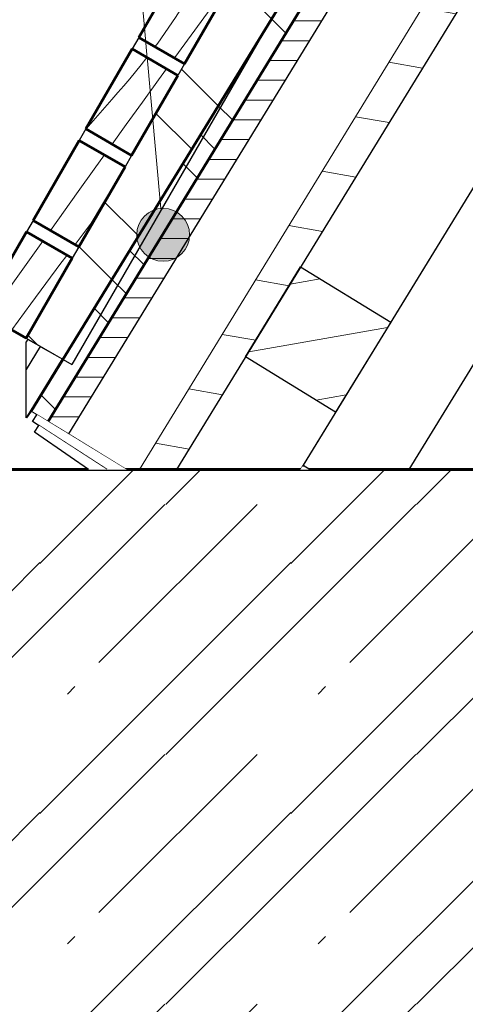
# Model space of a CAD drawing. Header units: millimetres. Extents: x 1798021 to 1815325, y -2500 to 6534.
# Tile 7 of 98: x 1800421 to 1800759, y 95 to 841. Entities that reach past the tile are written whole.
import ezdxf

# ---------------------------------------------------------------- set-up
doc = ezdxf.new("R2010")
doc.units = ezdxf.units.MM
doc.header["$MEASUREMENT"] = 0
doc.linetypes.add('Wipeout_Contour', pattern=[1000, 0, -1000])
for name, color, linetype in [('2 - ČÁRA HLAVNÍ.2D', 7, 'Continuous'), ('4 - OBKLADY VNĚJŠÍ.3D', 7, 'Continuous'), ('4 - PRVKY KLEMPÍŘSKÉ.3D', 7, 'Continuous'), ('4 - PRVKY ZÁMEČNICKÉ.3D', 7, 'Continuous'), ('4 - STŘEŠNÍ KRYTINA.3D', 7, 'Continuous'), ('6 - ROUBENKA - ZÁBRADLÍ.5D', 7, 'Continuous'), ('Konstrukce – Dělicí čáry vrstev', 7, 'Continuous'), ('Nové_4 - ZDIVO - STĚNY NOSNÉ.3D', 7, 'Continuous'), ('Nové_Konstrukce – Dělicí čáry vrstev', 7, 'Continuous'), ('Nové_Výplně – Řezové', 7, 'Continuous'), ('Výplně - Povrchové', 7, 'Continuous'), ('Výplně – Řezové', 7, 'Continuous')]:
    doc.layers.add(name, color=color, linetype=linetype)
doc.linetypes.add('ČÁRA PAROZÁBRANA', pattern='A,0,[1,A ŘEZ A-A´1.Shx,S=2.380952,R=0,X=0,Y=0.0075],-300,0', length=300)

# ---------------------------------------------------------------- blocks, each defined once
blk = doc.blocks.new('*X5', base_point=(1118812.4, 0))
at = {"layer": 'Nové_Výplně – Řezové', "color": 7, "linetype": 'Continuous', "lineweight": 0}
for p, q in [((1800101.29, 473.53), (1800127.76, 500)), ((1800151.89, 473.53), (1800178.36, 500)), ((1800307.76, 490), (1800317.76, 500)), ((1800358.36, 490), (1800368.36, 500)), ((1800481.29, 473.53), (1800507.76, 500)), ((1800531.89, 473.53), (1800558.36, 500)), ((1800671.29, 473.53), (1800697.76, 500)), ((1800721.89, 473.53), (1800748.36, 500)), ((1800861.29, 473.53), (1800887.76, 500)), ((1800056.59, 428.83), (1800101.29, 473.53)), ((1800056.59, 378.83), (1800151.29, 473.53)), ((1800101.26, 353.8), (1800220.99, 473.53)), ((1800436.59, 428.83), (1800481.29, 473.53)), ((1800436.59, 378.83), (1800531.29, 473.53)), ((1800481.26, 353.8), (1800600.99, 473.53)), ((1800626.59, 428.83), (1800671.29, 473.53)), ((1800626.59, 378.83), (1800721.29, 473.53)), ((1800671.26, 353.8), (1800790.99, 473.53)), ((1800816.59, 428.83), (1800861.29, 473.53)), ((1800816.59, 378.83), (1800896.49, 458.73)), ((1800046.49, 419.33), (1800056.59, 429.43)), ((1800101.29, 284.13), (1800246.49, 429.33)), ((1800411.49, 404.33), (1800436.59, 429.43)), ((1800481.29, 284.13), (1800626.59, 429.43)), ((1800671.29, 284.13), (1800816.59, 429.43)), ((1800861.26, 353.8), (1800896.49, 389.03)), ((1800046.49, 368.73), (1800056.59, 378.83)), ((1800151.89, 284.13), (1800246.49, 378.73)), ((1800411.49, 353.73), (1800436.59, 378.83)), ((1800531.89, 284.13), (1800626.59, 378.83)), ((1800721.89, 284.13), (1800816.59, 378.83)), ((1800291.29, 284.13), (1800347.16, 340)), ((1800341.89, 284.13), (1800397.76, 340)), ((1800077.34, 329.88), (1800082.97, 335.51)), ((1800267.34, 329.88), (1800272.97, 335.51)), ((1800457.34, 329.88), (1800462.97, 335.51)), ((1800647.34, 329.88), (1800652.97, 335.51)), ((1800837.34, 329.88), (1800842.97, 335.51)), ((1800861.29, 284.13), (1800896.49, 319.33)), ((1800056.59, 239.43), (1800101.29, 284.13)), ((1800056.59, 189.43), (1800151.29, 284.13)), ((1800101.26, 164.4), (1800220.99, 284.13)), ((1800246.59, 239.43), (1800291.29, 284.13)), ((1800246.59, 189.43), (1800341.29, 284.13)), ((1800291.26, 164.4), (1800410.99, 284.13)), ((1800436.59, 239.43), (1800481.29, 284.13)), ((1800436.59, 189.43), (1800531.29, 284.13)), ((1800481.26, 164.4), (1800600.99, 284.13)), ((1800626.59, 239.43), (1800671.29, 284.13)), ((1800626.59, 189.43), (1800721.29, 284.13)), ((1800671.26, 164.4), (1800790.99, 284.13)), ((1800816.59, 239.43), (1800861.29, 284.13)), ((1800816.59, 189.43), (1800896.49, 269.33)), ((1800046.49, 229.93), (1800056.59, 240.03)), ((1800101.29, 94.73), (1800246.59, 240.03)), ((1800291.29, 94.73), (1800436.59, 240.03)), ((1800481.29, 94.73), (1800626.59, 240.03)), ((1800671.29, 94.73), (1800816.59, 240.03)), ((1800861.26, 164.4), (1800896.49, 199.63)), ((1800046.49, 179.33), (1800056.59, 189.43)), ((1800151.89, 94.73), (1800246.59, 189.43)), ((1800341.89, 94.73), (1800436.59, 189.43)), ((1800531.89, 94.73), (1800626.59, 189.43)), ((1800721.89, 94.73), (1800816.59, 189.43)), ((1800077.34, 140.48), (1800082.97, 146.11)), ((1800267.34, 140.48), (1800272.97, 146.11)), ((1800457.34, 140.48), (1800462.97, 146.11)), ((1800647.34, 140.48), (1800652.97, 146.11)), ((1800837.34, 140.48), (1800842.97, 146.11)), ((1800861.29, 94.73), (1800896.49, 129.93)), ((1800056.59, 50.03), (1800101.29, 94.73)), ((1800056.59, 0.03), (1800151.29, 94.73)), ((1800126.26, 0), (1800220.99, 94.73)), ((1800246.59, 50.03), (1800291.29, 94.73)), ((1800246.59, 0.03), (1800341.29, 94.73)), ((1800316.26, 0), (1800410.99, 94.73)), ((1800436.59, 50.03), (1800481.29, 94.73)), ((1800436.59, 0.03), (1800531.29, 94.73)), ((1800506.26, 0), (1800600.99, 94.73)), ((1800626.59, 50.03), (1800671.29, 94.73)), ((1800626.59, 0.03), (1800721.29, 94.73)), ((1800696.26, 0), (1800790.99, 94.73)), ((1800816.59, 50.03), (1800861.29, 94.73)), ((1800816.59, 0.03), (1800896.49, 79.93)), ((1800046.49, 40.53), (1800056.59, 50.63)), ((1800195.96, 0), (1800246.59, 50.63)), ((1800385.96, 0), (1800436.59, 50.63)), ((1800575.96, 0), (1800626.59, 50.63)), ((1800765.96, 0), (1800816.59, 50.63)), ((1800886.26, 0), (1800896.49, 10.23)), ((1800056.56, 0), (1800056.59, 0.03)), ((1800246.56, 0), (1800246.59, 0.03)), ((1800436.56, 0), (1800436.59, 0.03)), ((1800626.56, 0), (1800626.59, 0.03)), ((1800816.56, 0), (1800816.59, 0.03))]:
    blk.add_line(p, q, dxfattribs=at)
blk = doc.blocks.new('Řez_2', base_point=(1118812.4, 0))
at = {"layer": 'Nové_4 - ZDIVO - STĚNY NOSNÉ.3D', "color": 7, "linetype": 'Continuous', "lineweight": 60}
for p, q in [((1800046.49, 500), (1800046.49, 0)), ((1800502.23, 500), (1800046.49, 500)), ((1800641.28, 500), (1800633.86, 500)), ((1800896.49, 500), (1800808.58, 500)), ((1800896.49, 280.26), (1800896.49, 274.51))]:
    blk.add_line(p, q, dxfattribs=at)
at = {"layer": 'Nové_Konstrukce – Dělicí čáry vrstev', "color": 7, "linetype": 'Continuous', "lineweight": 60}
blk.add_line((1800896.49, 300), (1800896.49, 280.26), dxfattribs=at)
at = {"layer": 'Nové_Konstrukce – Dělicí čáry vrstev', "color": 7, "linetype": 'Continuous', "lineweight": 60, "flags": 128}
for points in [[(1800633.86, 500), (1800540.07, 500), (1800511.93, 500), (1800502.23, 500)], [(1800808.58, 500), (1800786.31, 500), (1800715.96, 500), (1800641.28, 500)], [(1800411.49, 490), (1800396.49, 490), (1800261.49, 490), (1800246.49, 490)]]:
    blk.add_lwpolyline(points, dxfattribs=at)
at = {"layer": 'Nové_4 - ZDIVO - STĚNY NOSNÉ.3D', "lineweight": 0}
blk.add_blockref('*X5', (1118812.4, 0), dxfattribs=at)
blk = doc.blocks.new('Řez_6', base_point=(1118812.4, 0))
at = {"layer": 'Výplně – Řezové', "linetype": 'Continuous', "lineweight": 0, "true_color": 0x000000}
h = blk.add_hatch(dxfattribs=at)
h.set_pattern_fill('KOV_HLINÍK', color=18, style=0, pattern_type=2)
h.set_pattern_definition([(135, (1118812.4, 0), (88.388348, 88.388348), []), (135, (1118794.72, -17.68), (88.388348, 88.388348), []), (135, (1118777.04, -35.36), (88.388348, 88.388348), [])])
h.paths.add_polyline_path([(1803380.57, 5364.77), (1800429.96, 544.23), (1800442.76, 536.4), (1803382.82, 5339.71), (1803380.63, 5364.74)])
h = blk.add_hatch(dxfattribs=at)
h.set_pattern_fill('DESKY_CETRIS__OSB____', color=18, style=0, pattern_type=2)
h.set_pattern_definition([(0, (1118812.397, 0), (0, 15), [])])
h.paths.add_polyline_path([(1800442.76, 536.4), (1800458.11, 527.01), (1803385.46, 5309.55), (1803382.82, 5339.71)])
h = blk.add_hatch(dxfattribs=at)
h.set_pattern_fill('DŘEVO___BEDNĚNÍ', color=18, style=0, pattern_type=2)
h.set_pattern_definition([(170, (1118812.397, 0), (7.8141678, 44.3163477), [])])
h.paths.add_polyline_path([(1803398.04, 5169.19), (1803397.74, 5169.17), (1803394.26, 5208.99), (1800511.93, 500), (1800540.07, 500)])
at = {"layer": '4 - STŘEŠNÍ KRYTINA.3D', "color": 181, "linetype": 'Continuous', "lineweight": 60, "true_color": 0x9e3eff}
blk.add_line((1803380.57, 5364.77), (1800429.96, 544.23), dxfattribs=at)
at = {"layer": '4 - STŘEŠNÍ KRYTINA.3D', "color": 7, "linetype": 'Continuous', "lineweight": 30}
blk.add_line((1803497.14, 5177.86), (1800633.86, 500), dxfattribs=at)
at = {"layer": '4 - STŘEŠNÍ KRYTINA.3D', "color": 181, "linetype": 'Continuous', "lineweight": 15, "true_color": 0x9e3eff}
blk.add_line((1800429.96, 544.23), (1800442.76, 536.4), dxfattribs=at)
at = {"layer": '4 - STŘEŠNÍ KRYTINA.3D', "color": 7, "linetype": 'Continuous', "lineweight": 30, "flags": 128}
blk.add_lwpolyline([(1800442.76, 536.4), (1800458.11, 527.01), (1800502.23, 500)], dxfattribs=at)
at = {"layer": 'Konstrukce – Dělicí čáry vrstev', "color": 181, "linetype": 'Continuous', "lineweight": 60, "true_color": 0x9e3eff}
blk.add_line((1803382.82, 5339.71), (1800442.76, 536.4), dxfattribs=at)
at = {"layer": 'Konstrukce – Dělicí čáry vrstev', "color": 7, "linetype": 'Continuous', "lineweight": 30}
for p, q in [((1803385.46, 5309.55), (1800458.11, 527.01)), ((1803398.04, 5169.19), (1800540.07, 500))]:
    blk.add_line(p, q, dxfattribs=at)
at = {"layer": 'Konstrukce – Dělicí čáry vrstev', "color": 181, "linetype": 'ČÁRA PAROZÁBRANA', "lineweight": 15, "true_color": 0x9e3eff}
blk.add_line((1803394.26, 5208.99), (1800511.93, 500), dxfattribs=at)
blk = doc.blocks.new('Řez_8', base_point=(1118812.4, 0))
at = {"color": 254, "linetype": 'Wipeout_Contour', "lineweight": 0, "ltscale": 14407947.38147006}
blk.add_wipeout([(1800633.86, 500), (1800641.28, 500), (1800637.26, 502.46), (1800635.41, 502.46), (1800635.91, 503.29), (1800635.9, 503.29), (1802060.47, 2830.71), (1802060.43, 2830.65)], dxfattribs=at).dxf.layer = 'Výplně - Povrchové'
at = {"color": 254, "linetype": 'Wipeout_Contour', "lineweight": 0, "ltscale": 9002244.862940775}
blk.add_wipeout([(1800431.08, 536.48), (1800458.75, 518.51), (1800462.52, 524.31), (1800458.11, 527.01), (1800434.36, 541.54)], dxfattribs=at).dxf.layer = 'Výplně - Povrchové'
at = {"layer": '4 - STŘEŠNÍ KRYTINA.3D', "color": 181, "linetype": 'Continuous', "lineweight": 30, "true_color": 0x9e3eff}
blk.add_line((1800431.08, 536.48), (1800434.36, 541.54), dxfattribs=at)
at = {"color": 254, "linetype": 'Wipeout_Contour', "lineweight": 0, "ltscale": 7201911.30304844}
blk.add_wipeout([(1800458.75, 518.51), (1800487.25, 500), (1800502.23, 500), (1800462.52, 524.31)], dxfattribs=at).dxf.layer = 'Výplně - Povrchové'
at = {"layer": '4 - STŘEŠNÍ KRYTINA.3D', "color": 181, "linetype": 'Continuous', "lineweight": 30, "true_color": 0x9e3eff}
for p, q in [((1800458.75, 518.51), (1800431.08, 536.48)), ((1800487.25, 500), (1800458.75, 518.51))]:
    blk.add_line(p, q, dxfattribs=at)
blk = doc.blocks.new('Řez_10', base_point=(1118812.4, 0))
at = {"color": 254, "linetype": 'Wipeout_Contour', "lineweight": 0, "ltscale": 9002250.04785119}
blk.add_wipeout([(1800432.37, 528.36), (1800459.5, 509.57), (1800463.54, 515.4), (1800458.75, 518.51), (1800435.85, 533.38)], dxfattribs=at).dxf.layer = 'Výplně - Povrchové'
at = {"layer": '4 - STŘEŠNÍ KRYTINA.3D', "color": 181, "linetype": 'Continuous', "lineweight": 30, "true_color": 0x9e3eff}
blk.add_line((1800432.37, 528.36), (1800435.85, 533.38), dxfattribs=at)
at = {"color": 254, "linetype": 'Wipeout_Contour', "lineweight": 0, "ltscale": 7201884.239725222}
blk.add_wipeout([(1800459.5, 509.57), (1800473.31, 500), (1800487.25, 500), (1800463.54, 515.4)], dxfattribs=at).dxf.layer = 'Výplně - Povrchové'
at = {"layer": '4 - STŘEŠNÍ KRYTINA.3D', "color": 181, "linetype": 'Continuous', "lineweight": 30, "true_color": 0x9e3eff}
for p, q in [((1800459.5, 509.57), (1800432.37, 528.36)), ((1800473.31, 500), (1800459.5, 509.57))]:
    blk.add_line(p, q, dxfattribs=at)
blk = doc.blocks.new('Řez_35', base_point=(1118812.4, 0))
at = {"color": 254, "linetype": 'Wipeout_Contour', "lineweight": 0, "ltscale": 7202265.767494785}
blk.add_wipeout([(1800551.41, 896.69), (1800546.41, 888.03), (1800581.05, 868.03), (1800586.05, 876.69)], dxfattribs=at).dxf.layer = 'Výplně - Povrchové'
at = {"color": 254, "linetype": 'Wipeout_Contour', "lineweight": 0, "ltscale": 7202105.637038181}
blk.add_wipeout([(1800506.41, 818.74), (1800541.05, 798.74), (1800546.05, 807.4), (1800511.41, 827.4)], dxfattribs=at).dxf.layer = 'Výplně - Povrchové'
at = {"color": 254, "linetype": 'Wipeout_Contour', "lineweight": 0, "ltscale": 7201945.517243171}
blk.add_wipeout([(1800471.41, 758.12), (1800466.41, 749.46), (1800501.05, 729.46), (1800506.05, 738.12)], dxfattribs=at).dxf.layer = 'Výplně - Povrchové'
at = {"color": 254, "linetype": 'Wipeout_Contour', "lineweight": 0, "ltscale": 7201785.408089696}
blk.add_wipeout([(1800426.41, 680.18), (1800461.05, 660.18), (1800466.05, 668.84), (1800431.41, 688.84)], dxfattribs=at).dxf.layer = 'Výplně - Povrchové'
at = {"layer": '6 - ROUBENKA - ZÁBRADLÍ.5D', "color": 7, "linetype": 'Continuous', "lineweight": 30}
for p, q in [((1800551.41, 896.69), (1800546.41, 888.03)), ((1800511.41, 827.4), (1800506.41, 818.74)), ((1800471.41, 758.12), (1800466.41, 749.46)), ((1800431.41, 688.84), (1800426.41, 680.18))]:
    blk.add_line(p, q, dxfattribs=at)
blk = doc.blocks.new('Řez_38', base_point=(1118812.4, 0))
at = {"layer": '4 - OBKLADY VNĚJŠÍ.3D', "color": 7, "linetype": 'Continuous', "lineweight": 30}
for p, q in [((1803493.9, 5172.61), (1800635.9, 503.29)), ((1800635.9, 503.29), (1800641.28, 500))]:
    blk.add_line(p, q, dxfattribs=at)
at = {"layer": 'Konstrukce – Dělicí čáry vrstev', "color": 7, "linetype": 'Continuous', "lineweight": 30}
blk.add_line((1803515.02, 5073.02), (1800715.96, 500), dxfattribs=at)
blk = doc.blocks.new('Řez_57', base_point=(1118812.4, 0))
at = {"color": 254, "linetype": 'Wipeout_Contour', "lineweight": 0, "ltscale": 5401909.017902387}
blk.add_wipeout([(1800635.41, 502.46), (1800637.26, 502.46), (1800635.91, 503.29)], dxfattribs=at).dxf.layer = 'Výplně - Povrchové'
at = {"layer": '4 - PRVKY ZÁMEČNICKÉ.3D', "color": 181, "linetype": 'Continuous', "lineweight": 30, "true_color": 0x9e3eff}
for p in [(1800635.92, 503.29), (1800637.26, 502.46)]:
    blk.add_line(p, (1800635.41, 502.46), dxfattribs=at)
blk = doc.blocks.new('*X96', base_point=(1118812.4, 0))
at = {"layer": 'Výplně – Řezové', "color": 7, "linetype": 'Continuous', "lineweight": 0}
for p, q in [((1800419.76, 646.57), (1800438.68, 673.09)), ((1800452.45, 656.29), (1800457.12, 662.45)), ((1800429.72, 625.64), (1800452.45, 656.29)), ((1800397.86, 615.83), (1800419.76, 646.57)), ((1800415.31, 605.76), (1800429.72, 625.64))]:
    blk.add_line(p, q, dxfattribs=at)
blk = doc.blocks.new('Řez_70', base_point=(1118812.4, 0))
at = {"layer": '6 - ROUBENKA - ZÁBRADLÍ.5D', "color": 7, "linetype": 'Continuous', "lineweight": 60}
for p, q in [((1800426.41, 680.18), (1800391.41, 619.56)), ((1800426.41, 680.18), (1800461.05, 660.18)), ((1800391.41, 619.56), (1800426.05, 599.56))]:
    blk.add_line(p, q, dxfattribs=at)
at = {"layer": 'Konstrukce – Dělicí čáry vrstev', "color": 7, "linetype": 'Continuous', "lineweight": 60}
blk.add_line((1800461.05, 660.18), (1800426.05, 599.56), dxfattribs=at)
at = {"layer": '6 - ROUBENKA - ZÁBRADLÍ.5D', "lineweight": 0}
blk.add_blockref('*X96', (1118812.4, 0), dxfattribs=at)
blk = doc.blocks.new('*X98', base_point=(1118812.4, 0))
at = {"layer": 'Výplně – Řezové', "color": 7, "linetype": 'Continuous', "lineweight": 0}
for p, q in [((1800477.62, 727.62), (1800485.41, 738.49)), ((1800465.46, 710.63), (1800477.62, 727.62)), ((1800493.35, 716.7), (1800500.34, 728.24)), ((1800475.51, 686.69), (1800493.35, 716.7)), ((1800444.51, 681.27), (1800465.46, 710.63)), ((1800463.21, 670.48), (1800475.51, 686.69))]:
    blk.add_line(p, q, dxfattribs=at)
blk = doc.blocks.new('Řez_71', base_point=(1118812.4, 0))
at = {"layer": '6 - ROUBENKA - ZÁBRADLÍ.5D', "color": 7, "linetype": 'Continuous', "lineweight": 60}
for p, q in [((1800466.41, 749.46), (1800431.41, 688.84)), ((1800466.41, 749.46), (1800501.05, 729.46)), ((1800431.41, 688.84), (1800466.05, 668.84))]:
    blk.add_line(p, q, dxfattribs=at)
at = {"layer": 'Konstrukce – Dělicí čáry vrstev', "color": 7, "linetype": 'Continuous', "lineweight": 60}
blk.add_line((1800501.05, 729.46), (1800466.05, 668.84), dxfattribs=at)
at = {"layer": '6 - ROUBENKA - ZÁBRADLÍ.5D', "lineweight": 0}
blk.add_blockref('*X98', (1118812.4, 0), dxfattribs=at)
blk = doc.blocks.new('*X100', base_point=(1118812.4, 0))
at = {"layer": 'Výplně – Řezové', "color": 7, "linetype": 'Continuous', "lineweight": 0}
for p, q in [((1800508.99, 801.4), (1800513.29, 806.76)), ((1800513.29, 806.76), (1800517.52, 812.18)), ((1800517.52, 812.18), (1800517.6, 812.28)), ((1800504.62, 796.1), (1800508.99, 801.4)), ((1800526.51, 795.41), (1800532.51, 803.67)), ((1800500.18, 790.85), (1800504.62, 796.1)), ((1800514.24, 778.49), (1800526.51, 795.41)), ((1800491.11, 780.53), (1800495.68, 785.66)), ((1800495.68, 785.66), (1800500.18, 790.85)), ((1800471.51, 758.31), (1800491.11, 780.53)), ((1800502.01, 761.56), (1800514.24, 778.49)), ((1800491.27, 746.65), (1800502.01, 761.56))]:
    blk.add_line(p, q, dxfattribs=at)
blk = doc.blocks.new('Řez_72', base_point=(1118812.4, 0))
at = {"layer": '6 - ROUBENKA - ZÁBRADLÍ.5D', "color": 7, "linetype": 'Continuous', "lineweight": 60}
for p, q in [((1800506.41, 818.74), (1800471.41, 758.12)), ((1800506.41, 818.74), (1800541.05, 798.74)), ((1800471.41, 758.12), (1800506.05, 738.12))]:
    blk.add_line(p, q, dxfattribs=at)
at = {"layer": 'Konstrukce – Dělicí čáry vrstev', "color": 7, "linetype": 'Continuous', "lineweight": 60}
blk.add_line((1800541.05, 798.74), (1800506.05, 738.12), dxfattribs=at)
at = {"layer": '6 - ROUBENKA - ZÁBRADLÍ.5D', "lineweight": 0}
blk.add_blockref('*X100', (1118812.4, 0), dxfattribs=at)
blk = doc.blocks.new('*X102', base_point=(1118812.4, 0))
at = {"layer": 'Výplně – Řezové', "color": 7, "linetype": 'Continuous', "lineweight": 0}
for p, q in [((1800561.52, 879.3), (1800551.8, 862.33)), ((1800575.36, 863.97), (1800578.07, 868.62)), ((1800578.07, 868.62), (1800578.54, 869.47)), ((1800551.8, 862.33), (1800539.22, 842.46)), ((1800569.62, 854.87), (1800572.54, 859.38)), ((1800572.54, 859.38), (1800575.36, 863.97)), ((1800566.59, 850.42), (1800569.62, 854.87)), ((1800551.12, 829.19), (1800563.46, 846.04)), ((1800563.46, 846.04), (1800566.59, 850.42)), ((1800539.22, 842.46), (1800525.77, 823.17)), ((1800538.8, 812.31), (1800551.12, 829.19)), ((1800523.66, 820.33), (1800525.77, 823.17)), ((1800538.43, 811.8), (1800538.8, 812.31))]:
    blk.add_line(p, q, dxfattribs=at)
blk = doc.blocks.new('Řez_73', base_point=(1118812.4, 0))
at = {"layer": '6 - ROUBENKA - ZÁBRADLÍ.5D', "color": 7, "linetype": 'Continuous', "lineweight": 60}
for p, q in [((1800546.41, 888.03), (1800511.41, 827.4)), ((1800546.41, 888.03), (1800581.05, 868.03)), ((1800511.41, 827.4), (1800546.05, 807.4))]:
    blk.add_line(p, q, dxfattribs=at)
at = {"layer": 'Konstrukce – Dělicí čáry vrstev', "color": 7, "linetype": 'Continuous', "lineweight": 60}
blk.add_line((1800581.05, 868.03), (1800546.05, 807.4), dxfattribs=at)
at = {"layer": '6 - ROUBENKA - ZÁBRADLÍ.5D', "lineweight": 0}
blk.add_blockref('*X102', (1118812.4, 0), dxfattribs=at)
blk = doc.blocks.new('Řez_95', base_point=(1118812.4, 0))
at = {"color": 254, "linetype": 'Wipeout_Contour', "lineweight": 0, "ltscale": 5401292.259957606}
blk.add_wipeout([(1800426.45, 539.29), (1800430.64, 545.34), (1800434.92, 552.32)], dxfattribs=at).dxf.layer = 'Výplně - Povrchové'
at = {"layer": '4 - PRVKY KLEMPÍŘSKÉ.3D', "color": 181, "linetype": 'Continuous', "lineweight": 30, "true_color": 0x9e3eff}
blk.add_line((1800430.64, 545.34), (1800426.45, 539.29), dxfattribs=at)
blk = doc.blocks.new('Řez_96', base_point=(1118812.4, 0))
at = {"color": 254, "linetype": 'Wipeout_Contour', "lineweight": 0, "ltscale": 7201726.701872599}
blk.add_wipeout([(1800426.45, 539.6), (1800426.45, 539.29), (1800434.92, 552.32), (1800438.27, 557.81)], dxfattribs=at).dxf.layer = 'Výplně - Povrchové'
at = {"layer": '4 - PRVKY KLEMPÍŘSKÉ.3D', "color": 181, "linetype": 'Continuous', "lineweight": 30, "true_color": 0x9e3eff}
for p, q in [((1800434.92, 552.32), (1800426.45, 539.29)), ((1800426.45, 539.29), (1800426.45, 539.6))]:
    blk.add_line(p, q, dxfattribs=at)
blk = doc.blocks.new('Řez_97', base_point=(1118812.4, 0))
at = {"color": 254, "linetype": 'Wipeout_Contour', "lineweight": 0, "ltscale": 9002198.572781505}
blk.add_wipeout([(1800426.24, 539.29), (1800438.27, 557.81), (1800453.96, 583.44), (1800453.32, 583.81), (1800426.24, 539.62)], dxfattribs=at).dxf.layer = 'Výplně - Povrchové'
at = {"layer": '4 - PRVKY KLEMPÍŘSKÉ.3D', "color": 181, "linetype": 'Continuous', "lineweight": 30, "true_color": 0x9e3eff}
for p, q in [((1800438.27, 557.81), (1800426.24, 539.29)), ((1800426.24, 539.29), (1800426.24, 539.62))]:
    blk.add_line(p, q, dxfattribs=at)
blk = doc.blocks.new('Řez_98', base_point=(1118812.4, 0))
at = {"color": 254, "linetype": 'Wipeout_Contour', "lineweight": 0, "ltscale": 7201743.150458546}
blk.add_wipeout([(1800426.04, 539.29), (1800453.32, 583.81), (1800436.78, 593.36), (1800426.04, 575.84)], dxfattribs=at).dxf.layer = 'Výplně - Povrchové'
at = {"color": 254, "linetype": 'Wipeout_Contour', "lineweight": 0, "ltscale": 7201725.55689057}
blk.add_wipeout([(1800426.04, 575.84), (1800436.78, 593.36), (1800436.28, 593.65), (1800426.04, 576.95)], dxfattribs=at).dxf.layer = 'Výplně - Povrchové'
at = {"color": 254, "linetype": 'Wipeout_Contour', "lineweight": 0, "ltscale": 7201708.505606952}
blk.add_wipeout([(1800426.04, 596.7), (1800426.04, 594.62), (1800428.28, 598.27), (1800427.33, 598.81)], dxfattribs=at).dxf.layer = 'Výplně - Povrchové'
at = {"color": 254, "linetype": 'Wipeout_Contour', "lineweight": 0, "ltscale": 7201713.516402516}
blk.add_wipeout([(1800426.04, 586.09), (1800432.14, 596.04), (1800428.28, 598.27), (1800426.04, 594.62)], dxfattribs=at).dxf.layer = 'Výplně - Povrchové'
at = {"color": 254, "linetype": 'Wipeout_Contour', "lineweight": 0, "ltscale": 7201721.279185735}
blk.add_wipeout([(1800426.04, 576.95), (1800436.28, 593.65), (1800432.14, 596.04), (1800426.04, 586.09)], dxfattribs=at).dxf.layer = 'Výplně - Povrchové'
at = {"layer": '4 - PRVKY KLEMPÍŘSKÉ.3D', "color": 181, "linetype": 'Continuous', "lineweight": 30, "true_color": 0x9e3eff}
for p, q in [((1800427.33, 598.81), (1800426.04, 596.7)), ((1800426.04, 594.62), (1800426.04, 596.7)), ((1800426.04, 586.09), (1800426.04, 594.62)), ((1800436.78, 593.36), (1800426.04, 575.84)), ((1800426.04, 576.95), (1800426.04, 586.09)), ((1800453.32, 583.81), (1800426.04, 539.29)), ((1800426.04, 575.84), (1800426.04, 576.95)), ((1800426.04, 539.29), (1800426.04, 575.84))]:
    blk.add_line(p, q, dxfattribs=at)
blk = doc.blocks.new('Řez_100', base_point=(1118812.4, 0))
at = {"layer": 'Výplně – Řezové', "linetype": 'Continuous', "lineweight": 0, "true_color": 0x000000}
h = blk.add_hatch(dxfattribs=at)
h.set_pattern_fill('KOV_OCEL', color=18, style=0, pattern_type=2)
h.set_pattern_definition([(135, (1118812.4, 0), (79.549513, 79.549513), []), (135, (1118785.88, -26.52), (79.549513, 79.549513), [])])
h.paths.add_polyline_path([(1800621.05, 937.31), (1800426.05, 599.56), (1800453.96, 583.44), (1800611.94, 841.54), (1800655.69, 917.31)])
at = {"layer": '6 - ROUBENKA - ZÁBRADLÍ.5D', "color": 7, "linetype": 'Continuous', "lineweight": 30}
for p, q in [((1800621.05, 937.31), (1800655.69, 917.31)), ((1800655.69, 917.31), (1800460.69, 579.56)), ((1800586.05, 876.69), (1800581.05, 868.03)), ((1800546.05, 807.4), (1800541.05, 798.74)), ((1800506.05, 738.12), (1800501.05, 729.46)), ((1800466.05, 668.84), (1800461.05, 660.18)), ((1800426.05, 599.56), (1800460.69, 579.56))]:
    blk.add_line(p, q, dxfattribs=at)
blk = doc.blocks.new('Čára_4', base_point=(1800465.83, 1389.12))
at = {"layer": '2 - ČÁRA HLAVNÍ.2D', "linetype": 'Continuous', "lineweight": 0, "true_color": 0x1c1cff}
blk.add_hatch(color=5, dxfattribs=at).paths.add_polyline_path([(1800509.9, 677.86), (1800511.42, 670.21), (1800515.76, 663.72), (1800522.24, 659.38), (1800529.9, 657.86), (1800537.55, 659.38), (1800544.04, 663.72), (1800548.38, 670.21), (1800549.9, 677.86), (1800548.38, 685.51), (1800544.04, 692), (1800537.55, 696.34), (1800529.9, 697.86), (1800522.24, 696.34), (1800515.76, 692), (1800511.42, 685.51)])
at = {"layer": '2 - ČÁRA HLAVNÍ.2D', "color": 5, "linetype": 'Continuous', "lineweight": 0, "true_color": 0x1c1cff}
blk.add_line((1800465.83, 1389.12), (1800528.1, 697.78), dxfattribs=at)
blk.add_circle((1800529.9, 677.86), 20, dxfattribs=at)

msp = doc.modelspace()

# ---------------------------------------------------------------- block references
at = {"layer": 'Nové_4 - ZDIVO - STĚNY NOSNÉ.3D', "lineweight": 0}
msp.add_blockref('Řez_2', (1118812.4, 0), dxfattribs=at)

# ---------------------------------------------------------------- next in the draw order: block references
at = {"layer": '4 - STŘEŠNÍ KRYTINA.3D', "lineweight": 0}
msp.add_blockref('Řez_6', (1118812.4, 0), dxfattribs=at)

# ---------------------------------------------------------------- next in the draw order: block references
msp.add_blockref('Řez_8', (1118812.4, 0), dxfattribs=at)

# ---------------------------------------------------------------- next in the draw order: block references
at = {"layer": '4 - OBKLADY VNĚJŠÍ.3D', "lineweight": 0}
msp.add_blockref('Řez_38', (1118812.4, 0), dxfattribs=at)
at = {"layer": '4 - PRVKY KLEMPÍŘSKÉ.3D', "lineweight": 0}
msp.add_blockref('Řez_95', (1118812.4, 0), dxfattribs=at)
at = {"layer": '4 - STŘEŠNÍ KRYTINA.3D', "lineweight": 0}
msp.add_blockref('Řez_10', (1118812.4, 0), dxfattribs=at)
at = {"layer": '6 - ROUBENKA - ZÁBRADLÍ.5D', "lineweight": 0}
msp.add_blockref('Řez_35', (1118812.4, 0), dxfattribs=at)

# ---------------------------------------------------------------- next in the draw order: block references
at = {"layer": '4 - PRVKY KLEMPÍŘSKÉ.3D', "lineweight": 0}
msp.add_blockref('Řez_96', (1118812.4, 0), dxfattribs=at)
at = {"layer": '4 - PRVKY ZÁMEČNICKÉ.3D', "lineweight": 0}
msp.add_blockref('Řez_57', (1118812.4, 0), dxfattribs=at)
at = {"layer": '6 - ROUBENKA - ZÁBRADLÍ.5D', "lineweight": 0}
for name in ['Řez_73', 'Řez_72', 'Řez_71', 'Řez_70']:
    msp.add_blockref(name, (1118812.4, 0), dxfattribs=at)

# ---------------------------------------------------------------- next in the draw order: block references
at = {"layer": '4 - PRVKY KLEMPÍŘSKÉ.3D', "lineweight": 0}
msp.add_blockref('Řez_97', (1118812.4, 0), dxfattribs=at)

# ---------------------------------------------------------------- next in the draw order: block references
msp.add_blockref('Řez_98', (1118812.4, 0), dxfattribs=at)

# ---------------------------------------------------------------- next in the draw order: hatches: boundary and pattern name
at = {"layer": 'Výplně – Řezové', "linetype": 'Continuous', "lineweight": 0}
h = msp.add_hatch(dxfattribs=at)
h.set_pattern_fill('DŘEVO___OBECNĚ', style=0, pattern_type=2)
h.set_pattern_definition([(10, (1118812.397, 0), (-7.8141678, 44.3163477), [])])
h.paths.add_polyline_path([(1800592.27, 585.29), (1800634.03, 653.53), (1800702.27, 611.77), (1800660.51, 543.53)])

# ---------------------------------------------------------------- next in the draw order: linework, layer by layer
at = {"layer": 'Výplně – Řezové', "color": 7, "linetype": 'Continuous', "lineweight": 30, "flags": 128}
msp.add_lwpolyline([(1800592.27, 585.29), (1800634.03, 653.53), (1800702.27, 611.77), (1800660.51, 543.53)], close=True, dxfattribs=at)

# ---------------------------------------------------------------- next in the draw order: block references
at = {"layer": '2 - ČÁRA HLAVNÍ.2D', "color": 5, "linetype": 'Continuous', "lineweight": 0, "true_color": 0x1c1cff}
msp.add_blockref('Čára_4', (1800465.83, 1389.12), dxfattribs=at)
at = {"layer": '6 - ROUBENKA - ZÁBRADLÍ.5D', "lineweight": 0}
msp.add_blockref('Řez_100', (1118812.4, 0), dxfattribs=at)

doc.saveas('drawing.dxf')
